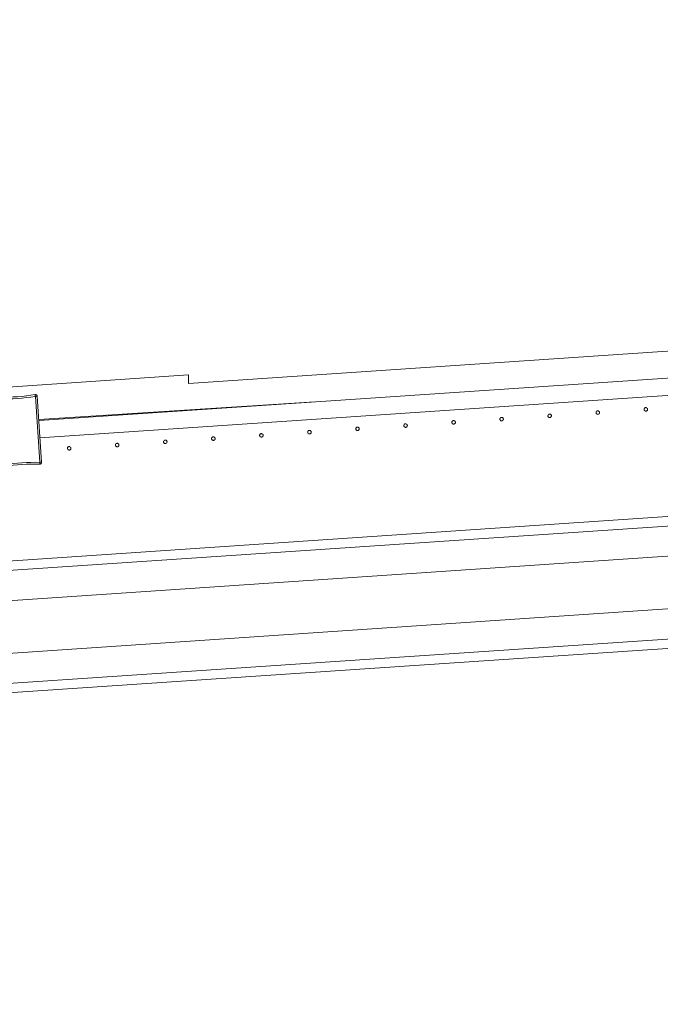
# Model space of a CAD drawing. Header units: millimetres. Extents: x -2624 to 101766, y -16 to 109490.
# Tile 149 of 153: x 90675 to 91406, y 92423 to 93547. Entities that reach past the tile are written whole.
import ezdxf

# ---------------------------------------------------------------- set-up
doc = ezdxf.new("R2010")
doc.units = ezdxf.units.MM
doc.header["$MEASUREMENT"] = 0
for name, color, linetype in [('Nouveau_Terrain _ Modifié.Terrain', 7, 'Continuous'), ('VRD _ Clôture.VRD', 7, 'Continuous'), ('VRD _ Portail.VRD', 7, 'Continuous')]:
    doc.layers.add(name, color=color, linetype=linetype)

# ---------------------------------------------------------------- blocks, each defined once
blk = doc.blocks.new('Élément de coupe_164')
at = {"layer": 'VRD _ Portail.VRD', "color": 7, "linetype": 'Continuous', "lineweight": 15}
for p, q in [((93701.5, 93133.9), (85390.4, 92572.6)), ((93702.2, 93123.2), (85391.1, 92561.9)), ((86602.3, 92609.3), (93704.5, 93089)), ((86606.3, 92549.4), (93708.6, 93029.1)), ((93710.9, 92994.9), (85399.8, 92433.6)), ((93711.6, 92984.2), (85400.5, 92422.9))]:
    blk.add_line(p, q, dxfattribs=at)
blk = doc.blocks.new('Élément de coupe_166')
at = {"layer": 'Nouveau_Terrain _ Modifié.Terrain', "color": 7, "linetype": 'Continuous', "lineweight": 15}
for p, q in [((97017.5, 93546.5), (90867.5, 93131.2)), ((83465.4, 92631.2), (90867.5, 93141.3)), ((90867.5, 93141.3), (90867.5, 93131.2))]:
    blk.add_line(p, q, dxfattribs=at)
blk = doc.blocks.new('Élément de coupe_172')
at = {"layer": 'VRD _ Clôture.VRD', "color": 7, "linetype": 'Continuous', "lineweight": 15}
for p, q in [((90696.4, 93089.1), (93468.2, 93276.3)), ((90697.8, 93069.2), (93469.6, 93256.4))]:
    blk.add_line(p, q, dxfattribs=at)
blk = doc.blocks.new('Élément de coupe_1488')
at = {"layer": 'Nouveau_Terrain _ Modifié.Terrain', "color": 7, "linetype": 'Continuous', "lineweight": 15}
blk.add_line((91011.6, 93110.4), (90696.3, 93090.4), dxfattribs=at)
blk = doc.blocks.new('Élément de coupe_1516')
at = {"layer": 'VRD _ Clôture.VRD', "color": 7, "linetype": 'Continuous', "lineweight": 15}
for p, q in [((90672, 93116.3), (90677.1, 93116.7)), ((90677.1, 93116.7), (90682.2, 93117.2)), ((90682.2, 93117.2), (90687.2, 93117.9)), ((90687.2, 93117.9), (90692.2, 93118.7)), ((90692.4, 93116.7), (90687.5, 93115.9)), ((90692.6, 93118.7), (90692.2, 93118.7)), ((90692.3, 93118.1), (90692.2, 93118.5)), ((90692.3, 93117.5), (90692.3, 93118.1)), ((90692.4, 93116.7), (90692.3, 93117.5)), ((90692.6, 93118.7), (90693, 93118.6)), ((90692.6, 93116.6), (90693.4, 93116.7)), ((90697.7, 93041.4), (90692.6, 93116.6)), ((90693, 93118.6), (90693.4, 93118.5)), ((90693.8, 93118.3), (90693.4, 93118.5)), ((90693.4, 93116.7), (90694, 93116.8)), ((90693.8, 93118.3), (90694.1, 93118)), ((90694, 93116.8), (90694.4, 93116.8)), ((90694.1, 93118), (90694.3, 93117.6)), ((90694.3, 93117.6), (90694.5, 93117.2)), ((90694.5, 93116.8), (90694.5, 93117.2)), ((90699.6, 93041.5), (90694.5, 93116.8)), ((90649.6, 93113.8), (90649.7, 93114.2)), ((90649.6, 93113.8), (90654.7, 93038.4)), ((90649.7, 93114.2), (90649.8, 93114.6)), ((90649.8, 93114.6), (90649.9, 93115)), ((90650.2, 93113.8), (90649.8, 93113.8)), ((90649.9, 93115), (90650.2, 93115.3)), ((90650.2, 93115.3), (90650.5, 93115.6)), ((90650.8, 93113.8), (90650.2, 93113.8)), ((90650.5, 93115.6), (90650.9, 93115.8)), ((90651.6, 93113.8), (90650.8, 93113.8)), ((90650.9, 93115.8), (90651.3, 93115.9)), ((90651.3, 93115.9), (90651.7, 93115.9)), ((90651.6, 93113.8), (90656.7, 93038.7)), ((90656.8, 93115.8), (90651.7, 93115.9)), ((90651.7, 93115.4), (90651.7, 93115.8)), ((90651.7, 93114.7), (90651.7, 93115.4)), ((90651.8, 93114), (90651.7, 93114.7)), ((90651.8, 93114), (90656.8, 93113.9)), ((90656.8, 93115.8), (90661.9, 93115.8)), ((90661.9, 93113.9), (90656.8, 93113.9)), ((90661.9, 93115.8), (90667, 93116)), ((90667, 93114), (90661.9, 93113.9)), ((90667, 93116), (90672, 93116.3)), ((90672.2, 93114.3), (90667, 93114)), ((90677.3, 93114.7), (90672.2, 93114.3)), ((90682.4, 93115.3), (90677.3, 93114.7)), ((90687.5, 93115.9), (90682.4, 93115.3)), ((90654.8, 93038), (90654.7, 93038.4)), ((90654.8, 93038), (90655, 93037.6)), ((90655.3, 93038.5), (90654.9, 93038.4)), ((90655.9, 93038.6), (90655.3, 93038.5)), ((90656.7, 93038.7), (90655.9, 93038.6)), ((90656.9, 93038.5), (90661.8, 93039.3)), ((90656.9, 93038.5), (90656.9, 93037.8)), ((90656.9, 93037.8), (90657, 93037.1)), ((90661.8, 93039.3), (90666.9, 93040)), ((90662.1, 93037.4), (90667.1, 93038)), ((90666.9, 93040), (90672, 93040.5)), ((90667.1, 93038), (90672.2, 93038.6)), ((90672, 93040.5), (90677.1, 93040.9)), ((90672.2, 93038.6), (90677.2, 93039)), ((90677.1, 93040.9), (90682.2, 93041.2)), ((90677.2, 93039), (90682.3, 93039.3)), ((90682.2, 93041.2), (90687.4, 93041.3)), ((90687.4, 93039.4), (90682.3, 93039.3)), ((90687.4, 93041.3), (90692.5, 93041.4)), ((90687.4, 93039.4), (90692.5, 93039.4)), ((90697.5, 93041.3), (90692.5, 93041.4)), ((90692.5, 93039.4), (90697.6, 93039.3)), ((90697.5, 93041.3), (90697.5, 93040.5)), ((90697.5, 93040.5), (90697.6, 93039.9)), ((90697.6, 93039.9), (90697.6, 93039.5)), ((90697.6, 93039.3), (90698, 93039.3)), ((90697.7, 93041.4), (90698.4, 93041.4)), ((90698, 93039.3), (90698.4, 93039.5)), ((90698.4, 93041.4), (90699.1, 93041.4)), ((90698.4, 93039.5), (90698.8, 93039.7)), ((90698.8, 93039.7), (90699.1, 93039.9)), ((90699.1, 93041.4), (90699.5, 93041.4)), ((90699.1, 93039.9), (90699.3, 93040.3)), ((90699.3, 93040.3), (90699.5, 93040.6)), ((90699.5, 93040.6), (90699.6, 93041)), ((90699.6, 93041), (90699.6, 93041.5)), ((90655, 93037.6), (90655.2, 93037.3)), ((90655.2, 93037.3), (90655.5, 93037)), ((90655.8, 93036.8), (90655.5, 93037)), ((90655.8, 93036.8), (90656.2, 93036.6)), ((90656.2, 93036.6), (90656.7, 93036.6)), ((90656.7, 93036.6), (90657.1, 93036.6)), ((90657, 93037.1), (90657.1, 93036.7)), ((90657.1, 93036.6), (90662.1, 93037.4))]:
    blk.add_line(p, q, dxfattribs=at)
blk = doc.blocks.new('Élément de coupe_1518')
at = {"layer": 'VRD _ Clôture.VRD', "color": 7, "linetype": 'Continuous', "lineweight": 15}
for p, q in [((91223, 93090.6), (91223, 93090.6)), ((91223.3, 93089.6), (91223.3, 93089.6))]:
    blk.add_line(p, q, dxfattribs=at)
blk = doc.blocks.new('Élément de coupe_1520')
at = {"layer": 'VRD _ Clôture.VRD', "color": 7, "linetype": 'Continuous', "lineweight": 15}
for p, q in [((90729.2, 93057.9), (90729.1, 93057.6)), ((90729.1, 93057.6), (90729.1, 93057.2)), ((90729.1, 93057.2), (90729.2, 93056.9)), ((90729.3, 93058.3), (90729.2, 93057.9)), ((90729.2, 93056.9), (90729.3, 93056.6)), ((90729.5, 93058.6), (90729.3, 93058.3)), ((90729.3, 93056.6), (90729.5, 93056.3)), ((90729.5, 93056.3), (90729.7, 93056)), ((90730, 93059), (90729.7, 93058.8)), ((90730.3, 93059.2), (90730, 93059)), ((90730, 93055.8), (90730.3, 93055.6)), ((90730.7, 93059.3), (90730.3, 93059.2)), ((90730.3, 93055.6), (90730.6, 93055.5)), ((90730.6, 93055.5), (90730.9, 93055.4)), ((90731, 93059.4), (90730.7, 93059.3)), ((90730.9, 93055.4), (90731.3, 93055.4)), ((90731.3, 93059.4), (90731, 93059.4)), ((90731.7, 93059.3), (90731.3, 93059.4)), ((90731.3, 93055.4), (90731.6, 93055.4)), ((90731.6, 93055.4), (90731.9, 93055.6)), ((90732, 93059.2), (90731.7, 93059.3)), ((90731.9, 93055.6), (90732.2, 93055.7)), ((90732.3, 93059), (90732, 93059.2)), ((90732.2, 93055.7), (90732.5, 93055.9)), ((90732.8, 93058.5), (90732.6, 93058.8)), ((90732.7, 93056.2), (90732.9, 93056.5)), ((90733, 93058.2), (90732.8, 93058.5)), ((90732.9, 93056.5), (90733.1, 93056.8)), ((90733.1, 93057.9), (90733, 93058.2)), ((90733.1, 93057.5), (90733.1, 93057.9)), ((90733.1, 93057.2), (90733.1, 93057.5)), ((90733.1, 93056.8), (90733.1, 93057.2))]:
    blk.add_line(p, q, dxfattribs=at)
blk = doc.blocks.new('Élément de coupe_1521')
at = {"layer": 'VRD _ Clôture.VRD', "color": 7, "linetype": 'Continuous', "lineweight": 15}
for p, q in [((90784.1, 93061.6), (90784, 93061.3)), ((90784, 93061.3), (90784, 93061)), ((90784, 93061), (90784.1, 93060.6)), ((90784.2, 93062), (90784.1, 93061.6)), ((90784.1, 93060.6), (90784.2, 93060.3)), ((90784.4, 93062.3), (90784.2, 93062)), ((90784.2, 93060.3), (90784.3, 93060)), ((90784.9, 93062.8), (90784.6, 93062.5)), ((90785.2, 93062.9), (90784.9, 93062.8)), ((90785.5, 93063), (90785.2, 93062.9)), ((90785.9, 93063.1), (90785.5, 93063)), ((90786.2, 93063.1), (90785.9, 93063.1)), ((90786.6, 93063), (90786.2, 93063.1)), ((90786.9, 93062.9), (90786.6, 93063)), ((90787.2, 93062.7), (90786.9, 93062.9)), ((90787.7, 93062.2), (90787.4, 93062.5)), ((90787.8, 93061.9), (90787.7, 93062.2)), ((90787.9, 93061.6), (90787.8, 93061.9)), ((90787.8, 93060.2), (90787.9, 93060.5)), ((90788, 93061.2), (90787.9, 93061.6)), ((90787.9, 93060.5), (90788, 93060.9)), ((90788, 93060.9), (90788, 93061.2)), ((90784.3, 93060), (90784.6, 93059.7)), ((90784.8, 93059.5), (90785.1, 93059.3)), ((90785.1, 93059.3), (90785.5, 93059.2)), ((90785.5, 93059.2), (90785.8, 93059.1)), ((90785.8, 93059.1), (90786.1, 93059.1)), ((90786.1, 93059.1), (90786.5, 93059.1)), ((90786.5, 93059.1), (90786.8, 93059.3)), ((90786.8, 93059.3), (90787.1, 93059.4)), ((90787.1, 93059.4), (90787.4, 93059.6)), ((90787.6, 93059.9), (90787.8, 93060.2))]:
    blk.add_line(p, q, dxfattribs=at)
blk = doc.blocks.new('Élément de coupe_1522')
at = {"layer": 'VRD _ Clôture.VRD', "color": 7, "linetype": 'Continuous', "lineweight": 15}
for p, q in [((90839, 93065.4), (90838.9, 93065)), ((90838.9, 93065), (90838.9, 93064.7)), ((90838.9, 93064.7), (90838.9, 93064.3)), ((90838.9, 93064.3), (90839.1, 93064)), ((90839.1, 93065.7), (90839, 93065.4)), ((90839.3, 93066), (90839.1, 93065.7)), ((90839.1, 93064), (90839.2, 93063.7)), ((90839.2, 93063.7), (90839.4, 93063.4)), ((90839.8, 93066.5), (90839.5, 93066.2)), ((90839.7, 93063.2), (90840, 93063)), ((90840.1, 93066.6), (90839.8, 93066.5)), ((90840, 93063), (90840.3, 93062.9)), ((90840.4, 93066.7), (90840.1, 93066.6)), ((90840.3, 93062.9), (90840.7, 93062.8)), ((90840.7, 93066.8), (90840.4, 93066.7)), ((90841.1, 93066.8), (90840.7, 93066.8)), ((90840.7, 93062.8), (90841, 93062.8)), ((90841, 93062.8), (90841.4, 93062.9)), ((90841.4, 93066.7), (90841.1, 93066.8)), ((90841.8, 93066.6), (90841.4, 93066.7)), ((90841.4, 93062.9), (90841.7, 93063)), ((90841.7, 93063), (90842, 93063.1)), ((90842.1, 93066.4), (90841.8, 93066.6)), ((90842, 93063.1), (90842.3, 93063.4)), ((90842.5, 93065.9), (90842.3, 93066.2)), ((90842.7, 93065.6), (90842.5, 93065.9)), ((90842.5, 93063.6), (90842.7, 93063.9)), ((90842.8, 93065.3), (90842.7, 93065.6)), ((90842.7, 93063.9), (90842.8, 93064.2)), ((90842.9, 93064.9), (90842.8, 93065.3)), ((90842.8, 93064.2), (90842.9, 93064.6)), ((90842.9, 93064.6), (90842.9, 93064.9))]:
    blk.add_line(p, q, dxfattribs=at)
blk = doc.blocks.new('Élément de coupe_1523')
at = {"layer": 'VRD _ Clôture.VRD', "color": 7, "linetype": 'Continuous', "lineweight": 15}
for p, q in [((90894, 93069.4), (90893.8, 93069.1)), ((90893.8, 93069.1), (90893.8, 93068.7)), ((90893.8, 93068.7), (90893.8, 93068.4)), ((90893.8, 93068.4), (90893.8, 93068)), ((90893.8, 93068), (90893.9, 93067.7)), ((90893.9, 93067.7), (90894.1, 93067.4)), ((90894.1, 93069.7), (90894, 93069.4)), ((90894.1, 93067.4), (90894.3, 93067.1)), ((90894.6, 93070.2), (90894.4, 93069.9)), ((90894.9, 93070.3), (90894.6, 93070.2)), ((90894.6, 93066.9), (90894.9, 93066.7)), ((90895.3, 93070.4), (90894.9, 93070.3)), ((90894.9, 93066.7), (90895.2, 93066.6)), ((90895.2, 93066.6), (90895.5, 93066.5)), ((90895.6, 93070.5), (90895.3, 93070.4)), ((90895.5, 93066.5), (90895.9, 93066.5)), ((90896, 93070.5), (90895.6, 93070.5)), ((90895.9, 93066.5), (90896.2, 93066.6)), ((90896.3, 93070.4), (90896, 93070.5)), ((90896.2, 93066.6), (90896.6, 93066.7)), ((90896.6, 93070.3), (90896.3, 93070.4)), ((90896.9, 93070.1), (90896.6, 93070.3)), ((90896.6, 93066.7), (90896.9, 93066.8)), ((90896.9, 93066.8), (90897.1, 93067.1)), ((90897.4, 93069.6), (90897.2, 93069.9)), ((90897.6, 93069.3), (90897.4, 93069.6)), ((90897.4, 93067.3), (90897.6, 93067.6)), ((90897.7, 93069), (90897.6, 93069.3)), ((90897.6, 93067.6), (90897.7, 93067.9)), ((90897.8, 93068.6), (90897.7, 93069)), ((90897.7, 93068.3), (90897.8, 93068.6)), ((90897.7, 93067.9), (90897.7, 93068.3))]:
    blk.add_line(p, q, dxfattribs=at)
blk = doc.blocks.new('Élément de coupe_1524')
at = {"layer": 'VRD _ Clôture.VRD', "color": 7, "linetype": 'Continuous', "lineweight": 15}
for p, q in [((90948.7, 93072.8), (90948.6, 93072.4)), ((90948.6, 93072.4), (90948.6, 93072.1)), ((90948.6, 93072.1), (90948.7, 93071.7)), ((90948.8, 93073.1), (90948.7, 93072.8)), ((90948.7, 93071.7), (90948.8, 93071.4)), ((90949, 93073.4), (90948.8, 93073.1)), ((90949.5, 93073.9), (90949.2, 93073.7)), ((90949.8, 93074), (90949.5, 93073.9)), ((90950.2, 93074.2), (90949.8, 93074)), ((90950.5, 93074.2), (90950.2, 93074.2)), ((90950.8, 93074.2), (90950.5, 93074.2)), ((90951.2, 93074.1), (90950.8, 93074.2)), ((90951.5, 93074), (90951.2, 93074.1)), ((90951.8, 93073.8), (90951.5, 93074)), ((90952.3, 93073.3), (90952.1, 93073.6)), ((90952.5, 93073), (90952.3, 93073.3)), ((90952.4, 93071.3), (90952.6, 93071.7)), ((90952.6, 93072.7), (90952.5, 93073)), ((90952.6, 93072.3), (90952.6, 93072.7)), ((90952.6, 93072), (90952.6, 93072.3)), ((90952.6, 93071.7), (90952.6, 93072)), ((90948.8, 93071.4), (90949, 93071.1)), ((90949, 93071.1), (90949.2, 93070.8)), ((90949.5, 93070.6), (90949.8, 93070.4)), ((90949.8, 93070.4), (90950.1, 93070.3)), ((90950.1, 93070.3), (90950.4, 93070.2)), ((90950.4, 93070.2), (90950.8, 93070.2)), ((90950.8, 93070.2), (90951.1, 93070.3)), ((90951.1, 93070.3), (90951.4, 93070.4)), ((90951.4, 93070.4), (90951.7, 93070.5)), ((90951.7, 93070.5), (90952, 93070.8)), ((90952.2, 93071), (90952.4, 93071.3))]:
    blk.add_line(p, q, dxfattribs=at)
blk = doc.blocks.new('Élément de coupe_1525')
at = {"layer": 'VRD _ Clôture.VRD', "color": 7, "linetype": 'Continuous', "lineweight": 15}
for p, q in [((91003.6, 93076.5), (91003.5, 93076.1)), ((91003.5, 93076.1), (91003.5, 93075.8)), ((91003.5, 93075.8), (91003.6, 93075.4)), ((91003.7, 93076.8), (91003.6, 93076.5)), ((91003.6, 93075.4), (91003.7, 93075.1)), ((91003.9, 93077.1), (91003.7, 93076.8)), ((91003.7, 93075.1), (91003.8, 93074.8)), ((91003.8, 93074.8), (91004.1, 93074.5)), ((91004.4, 93077.6), (91004.1, 93077.4)), ((91004.3, 93074.3), (91004.6, 93074.1)), ((91004.7, 93077.7), (91004.4, 93077.6)), ((91004.6, 93074.1), (91005, 93074)), ((91005, 93077.9), (91004.7, 93077.7)), ((91005.4, 93077.9), (91005, 93077.9)), ((91005, 93074), (91005.3, 93073.9)), ((91005.3, 93073.9), (91005.6, 93073.9)), ((91005.7, 93077.9), (91005.4, 93077.9)), ((91005.6, 93073.9), (91006, 93074)), ((91006.1, 93077.8), (91005.7, 93077.9)), ((91006, 93074), (91006.3, 93074.1)), ((91006.4, 93077.7), (91006.1, 93077.8)), ((91006.3, 93074.1), (91006.6, 93074.3)), ((91006.7, 93077.5), (91006.4, 93077.7)), ((91006.6, 93074.3), (91006.9, 93074.5)), ((91007.2, 93077), (91006.9, 93077.3)), ((91007.1, 93074.7), (91007.3, 93075)), ((91007.3, 93076.7), (91007.2, 93077)), ((91007.4, 93076.4), (91007.3, 93076.7)), ((91007.3, 93075), (91007.4, 93075.4)), ((91007.5, 93076), (91007.4, 93076.4)), ((91007.4, 93075.4), (91007.5, 93075.7)), ((91007.5, 93075.7), (91007.5, 93076))]:
    blk.add_line(p, q, dxfattribs=at)
blk = doc.blocks.new('Élément de coupe_1526')
at = {"layer": 'VRD _ Clôture.VRD', "color": 7, "linetype": 'Continuous', "lineweight": 15}
for p, q in [((91058.5, 93080.2), (91058.4, 93079.8)), ((91058.4, 93079.8), (91058.4, 93079.5)), ((91058.4, 93079.5), (91058.4, 93079.1)), ((91058.4, 93079.1), (91058.6, 93078.8)), ((91058.6, 93080.5), (91058.5, 93080.2)), ((91058.8, 93080.8), (91058.6, 93080.5)), ((91058.6, 93078.8), (91058.7, 93078.5)), ((91058.7, 93078.5), (91058.9, 93078.2)), ((91059.3, 93081.3), (91059, 93081.1)), ((91059.2, 93078), (91059.5, 93077.8)), ((91059.6, 93081.4), (91059.3, 93081.3)), ((91059.5, 93077.8), (91059.8, 93077.7)), ((91059.9, 93081.6), (91059.6, 93081.4)), ((91059.8, 93077.7), (91060.2, 93077.6)), ((91060.2, 93081.6), (91059.9, 93081.6)), ((91060.6, 93081.6), (91060.2, 93081.6)), ((91060.2, 93077.6), (91060.5, 93077.6)), ((91060.5, 93077.6), (91060.9, 93077.7)), ((91060.9, 93081.5), (91060.6, 93081.6)), ((91061.3, 93081.4), (91060.9, 93081.5)), ((91060.9, 93077.7), (91061.2, 93077.8)), ((91061.2, 93077.8), (91061.5, 93078)), ((91061.6, 93081.2), (91061.3, 93081.4)), ((91061.5, 93078), (91061.8, 93078.2)), ((91062, 93080.7), (91061.8, 93081)), ((91062.2, 93080.4), (91062, 93080.7)), ((91062, 93078.4), (91062.2, 93078.7)), ((91062.3, 93080.1), (91062.2, 93080.4)), ((91062.2, 93078.7), (91062.3, 93079.1)), ((91062.4, 93079.8), (91062.3, 93080.1)), ((91062.3, 93079.1), (91062.4, 93079.4)), ((91062.4, 93079.4), (91062.4, 93079.8))]:
    blk.add_line(p, q, dxfattribs=at)
blk = doc.blocks.new('Élément de coupe_1527')
at = {"layer": 'VRD _ Clôture.VRD', "color": 7, "linetype": 'Continuous', "lineweight": 15}
for p, q in [((91113.5, 93084.2), (91113.3, 93083.9)), ((91113.3, 93083.9), (91113.3, 93083.5)), ((91113.3, 93083.5), (91113.3, 93083.2)), ((91113.3, 93083.2), (91113.3, 93082.8)), ((91113.3, 93082.8), (91113.4, 93082.5)), ((91113.6, 93084.5), (91113.5, 93084.2)), ((91114.1, 93085), (91113.9, 93084.8)), ((91114.4, 93085.2), (91114.1, 93085)), ((91114.8, 93085.3), (91114.4, 93085.2)), ((91115.1, 93085.3), (91114.8, 93085.3)), ((91115.5, 93085.3), (91115.1, 93085.3)), ((91115.8, 93085.2), (91115.5, 93085.3)), ((91116.1, 93085.1), (91115.8, 93085.2)), ((91116.4, 93084.9), (91116.1, 93085.1)), ((91116.9, 93084.4), (91116.7, 93084.7)), ((91117.1, 93084.1), (91116.9, 93084.4)), ((91117.2, 93083.8), (91117.1, 93084.1)), ((91117.1, 93082.4), (91117.2, 93082.8)), ((91117.3, 93083.5), (91117.2, 93083.8)), ((91117.2, 93083.1), (91117.3, 93083.5)), ((91117.2, 93082.8), (91117.2, 93083.1)), ((91113.4, 93082.5), (91113.6, 93082.2)), ((91113.6, 93082.2), (91113.8, 93081.9)), ((91114.1, 93081.7), (91114.4, 93081.5)), ((91114.4, 93081.5), (91114.7, 93081.4)), ((91114.7, 93081.4), (91115, 93081.3)), ((91115, 93081.3), (91115.4, 93081.3)), ((91115.4, 93081.3), (91115.7, 93081.4)), ((91115.7, 93081.4), (91116.1, 93081.5)), ((91116.1, 93081.5), (91116.4, 93081.7)), ((91116.4, 93081.7), (91116.6, 93081.9)), ((91116.9, 93082.1), (91117.1, 93082.4))]:
    blk.add_line(p, q, dxfattribs=at)
blk = doc.blocks.new('Élément de coupe_1528')
at = {"layer": 'VRD _ Clôture.VRD', "color": 7, "linetype": 'Continuous', "lineweight": 15}
for p, q in [((91168.2, 93087.6), (91168.1, 93087.2)), ((91168.1, 93087.2), (91168.1, 93086.9)), ((91168.1, 93086.9), (91168.2, 93086.6)), ((91168.3, 93087.9), (91168.2, 93087.6)), ((91168.2, 93086.6), (91168.3, 93086.2)), ((91168.5, 93088.2), (91168.3, 93087.9)), ((91168.3, 93086.2), (91168.5, 93085.9)), ((91168.5, 93085.9), (91168.7, 93085.6)), ((91169, 93088.7), (91168.7, 93088.5)), ((91169.3, 93088.9), (91169, 93088.7)), ((91169, 93085.4), (91169.3, 93085.2)), ((91169.7, 93089), (91169.3, 93088.9)), ((91169.3, 93085.2), (91169.6, 93085.1)), ((91169.6, 93085.1), (91169.9, 93085)), ((91170, 93089), (91169.7, 93089)), ((91169.9, 93085), (91170.3, 93085)), ((91170.3, 93089), (91170, 93089)), ((91170.7, 93089), (91170.3, 93089)), ((91170.3, 93085), (91170.6, 93085.1)), ((91170.6, 93085.1), (91170.9, 93085.2)), ((91171, 93088.8), (91170.7, 93089)), ((91170.9, 93085.2), (91171.2, 93085.4)), ((91171.3, 93088.6), (91171, 93088.8)), ((91171.2, 93085.4), (91171.5, 93085.6)), ((91171.8, 93088.1), (91171.6, 93088.4)), ((91171.7, 93085.9), (91171.9, 93086.2)), ((91172, 93087.8), (91171.8, 93088.1)), ((91171.9, 93086.2), (91172.1, 93086.5)), ((91172.1, 93087.5), (91172, 93087.8)), ((91172.1, 93087.2), (91172.1, 93087.5)), ((91172.1, 93086.8), (91172.1, 93087.2)), ((91172.1, 93086.5), (91172.1, 93086.8))]:
    blk.add_line(p, q, dxfattribs=at)
blk = doc.blocks.new('Élément de coupe_1529')
at = {"layer": 'VRD _ Clôture.VRD', "color": 7, "linetype": 'Continuous', "lineweight": 15}
for p, q in [((91223.1, 93091.3), (91223, 93091)), ((91223, 93091), (91223, 93090.6)), ((91223, 93090.6), (91223.1, 93090.3)), ((91223.2, 93091.6), (91223.1, 93091.3)), ((91223.1, 93090.3), (91223.2, 93089.9)), ((91223.4, 93091.9), (91223.2, 93091.6)), ((91223.2, 93089.9), (91223.3, 93089.6)), ((91223.3, 93089.6), (91223.6, 93089.4)), ((91223.9, 93092.4), (91223.6, 93092.2)), ((91223.8, 93089.1), (91224.1, 93088.9)), ((91224.2, 93092.6), (91223.9, 93092.4)), ((91224.1, 93088.9), (91224.5, 93088.8)), ((91224.5, 93092.7), (91224.2, 93092.6)), ((91224.9, 93092.7), (91224.5, 93092.7)), ((91224.5, 93088.8), (91224.8, 93088.8)), ((91224.8, 93088.8), (91225.1, 93088.7)), ((91225.2, 93092.7), (91224.9, 93092.7)), ((91225.1, 93088.7), (91225.5, 93088.8)), ((91225.6, 93092.7), (91225.2, 93092.7)), ((91225.5, 93088.8), (91225.8, 93088.9)), ((91225.9, 93092.5), (91225.6, 93092.7)), ((91225.8, 93088.9), (91226.1, 93089.1)), ((91226.2, 93092.4), (91225.9, 93092.5)), ((91226.1, 93089.1), (91226.4, 93089.3)), ((91226.7, 93091.9), (91226.4, 93092.1)), ((91226.6, 93089.6), (91226.8, 93089.9)), ((91226.8, 93091.5), (91226.7, 93091.9)), ((91226.9, 93091.2), (91226.8, 93091.5)), ((91226.8, 93089.9), (91226.9, 93090.2)), ((91227, 93090.9), (91226.9, 93091.2)), ((91226.9, 93090.2), (91227, 93090.5)), ((91227, 93090.5), (91227, 93090.9))]:
    blk.add_line(p, q, dxfattribs=at)
blk = doc.blocks.new('Élément de coupe_1530')
at = {"layer": 'VRD _ Clôture.VRD', "color": 7, "linetype": 'Continuous', "lineweight": 15}
for p, q in [((91278, 93095), (91277.9, 93094.7)), ((91277.9, 93094.7), (91277.9, 93094.3)), ((91277.9, 93094.3), (91277.9, 93094)), ((91277.9, 93094), (91278.1, 93093.6)), ((91278.1, 93095.3), (91278, 93095)), ((91278.3, 93095.6), (91278.1, 93095.3)), ((91278.8, 93096.1), (91278.5, 93095.9)), ((91279.1, 93096.3), (91278.8, 93096.1)), ((91279.4, 93096.4), (91279.1, 93096.3)), ((91279.7, 93096.4), (91279.4, 93096.4)), ((91280.1, 93096.4), (91279.7, 93096.4)), ((91280.4, 93096.4), (91280.1, 93096.4)), ((91280.8, 93096.2), (91280.4, 93096.4)), ((91281.1, 93096.1), (91280.8, 93096.2)), ((91281.5, 93095.6), (91281.3, 93095.8)), ((91281.7, 93095.3), (91281.5, 93095.6)), ((91281.8, 93094.9), (91281.7, 93095.3)), ((91281.9, 93094.6), (91281.8, 93094.9)), ((91281.8, 93093.9), (91281.9, 93094.2)), ((91281.9, 93094.2), (91281.9, 93094.6)), ((91278.1, 93093.6), (91278.2, 93093.3)), ((91278.2, 93093.3), (91278.4, 93093.1)), ((91278.7, 93092.8), (91279, 93092.7)), ((91279, 93092.7), (91279.3, 93092.5)), ((91279.3, 93092.5), (91279.7, 93092.5)), ((91279.7, 93092.5), (91280, 93092.5)), ((91280, 93092.5), (91280.4, 93092.5)), ((91280.4, 93092.5), (91280.7, 93092.6)), ((91280.7, 93092.6), (91281, 93092.8)), ((91281, 93092.8), (91281.3, 93093)), ((91281.5, 93093.3), (91281.7, 93093.6)), ((91281.7, 93093.6), (91281.8, 93093.9))]:
    blk.add_line(p, q, dxfattribs=at)
blk = doc.blocks.new('Élément de coupe_1531')
at = {"layer": 'VRD _ Clôture.VRD', "color": 7, "linetype": 'Continuous', "lineweight": 15}
for p, q in [((91333, 93099), (91332.8, 93098.7)), ((91332.8, 93098.7), (91332.8, 93098.4)), ((91332.8, 93098.4), (91332.8, 93098)), ((91332.8, 93098), (91332.8, 93097.7)), ((91332.8, 93097.7), (91332.9, 93097.3)), ((91332.9, 93097.3), (91333.1, 93097)), ((91333.1, 93099.3), (91333, 93099)), ((91333.1, 93097), (91333.3, 93096.8)), ((91333.6, 93099.8), (91333.4, 93099.6)), ((91333.9, 93100), (91333.6, 93099.8)), ((91333.6, 93096.5), (91333.9, 93096.4)), ((91334.3, 93100.1), (91333.9, 93100)), ((91333.9, 93096.4), (91334.2, 93096.2)), ((91334.2, 93096.2), (91334.5, 93096.2)), ((91334.6, 93100.1), (91334.3, 93100.1)), ((91334.5, 93096.2), (91334.9, 93096.2)), ((91335, 93100.1), (91334.6, 93100.1)), ((91334.9, 93096.2), (91335.2, 93096.2)), ((91335.3, 93100.1), (91335, 93100.1)), ((91335.2, 93096.2), (91335.6, 93096.3)), ((91335.6, 93099.9), (91335.3, 93100.1)), ((91335.9, 93099.8), (91335.6, 93099.9)), ((91335.6, 93096.3), (91335.9, 93096.5)), ((91335.9, 93096.5), (91336.1, 93096.7)), ((91336.4, 93099.3), (91336.2, 93099.5)), ((91336.6, 93099), (91336.4, 93099.3)), ((91336.4, 93097), (91336.6, 93097.3)), ((91336.7, 93098.6), (91336.6, 93099)), ((91336.6, 93097.3), (91336.7, 93097.6)), ((91336.8, 93098.3), (91336.7, 93098.6)), ((91336.7, 93097.9), (91336.8, 93098.3)), ((91336.7, 93097.6), (91336.7, 93097.9))]:
    blk.add_line(p, q, dxfattribs=at)
blk = doc.blocks.new('Élément de coupe_1532')
at = {"layer": 'VRD _ Clôture.VRD', "color": 7, "linetype": 'Continuous', "lineweight": 15}
for p, q in [((91387.7, 93102.4), (91387.6, 93102.1)), ((91387.6, 93102.1), (91387.6, 93101.7)), ((91387.6, 93101.7), (91387.7, 93101.4)), ((91387.8, 93102.7), (91387.7, 93102.4)), ((91387.7, 93101.4), (91387.8, 93101)), ((91388, 93103), (91387.8, 93102.7)), ((91387.8, 93101), (91388, 93100.7)), ((91388, 93100.7), (91388.2, 93100.5)), ((91388.5, 93103.5), (91388.2, 93103.3)), ((91388.8, 93103.7), (91388.5, 93103.5)), ((91388.5, 93100.2), (91388.8, 93100.1)), ((91389.2, 93103.8), (91388.8, 93103.7)), ((91388.8, 93100.1), (91389.1, 93099.9)), ((91389.1, 93099.9), (91389.4, 93099.9)), ((91389.5, 93103.9), (91389.2, 93103.8)), ((91389.4, 93099.9), (91389.8, 93099.9)), ((91389.8, 93103.8), (91389.5, 93103.9)), ((91390.2, 93103.8), (91389.8, 93103.8)), ((91389.8, 93099.9), (91390.1, 93099.9)), ((91390.1, 93099.9), (91390.4, 93100)), ((91390.5, 93103.7), (91390.2, 93103.8)), ((91390.4, 93100), (91390.7, 93100.2)), ((91390.8, 93103.5), (91390.5, 93103.7)), ((91390.7, 93100.2), (91391, 93100.4)), ((91391.3, 93103), (91391.1, 93103.2)), ((91391.2, 93100.7), (91391.4, 93101)), ((91391.5, 93102.7), (91391.3, 93103)), ((91391.4, 93101), (91391.6, 93101.3)), ((91391.6, 93102.3), (91391.5, 93102.7)), ((91391.6, 93102), (91391.6, 93102.3)), ((91391.6, 93101.6), (91391.6, 93102)), ((91391.6, 93101.3), (91391.6, 93101.6))]:
    blk.add_line(p, q, dxfattribs=at)

msp = doc.modelspace()

# ---------------------------------------------------------------- block references
at = {"layer": 'Nouveau_Terrain _ Modifié.Terrain', "lineweight": 0}
for name in ['Élément de coupe_166', 'Élément de coupe_1488']:
    msp.add_blockref(name, (0, 0), dxfattribs=at)
at = {"layer": 'VRD _ Clôture.VRD', "lineweight": 0}
for name in ['Élément de coupe_172', 'Élément de coupe_1516', 'Élément de coupe_1530', 'Élément de coupe_1531', 'Élément de coupe_1532', 'Élément de coupe_1527', 'Élément de coupe_1528', 'Élément de coupe_1529', 'Élément de coupe_1518', 'Élément de coupe_1524', 'Élément de coupe_1525', 'Élément de coupe_1526', 'Élément de coupe_1521', 'Élément de coupe_1522', 'Élément de coupe_1523', 'Élément de coupe_1520']:
    msp.add_blockref(name, (0, 0), dxfattribs=at)
at = {"layer": 'VRD _ Portail.VRD', "lineweight": 0}
msp.add_blockref('Élément de coupe_164', (0, 0), dxfattribs=at)

doc.saveas('drawing.dxf')
